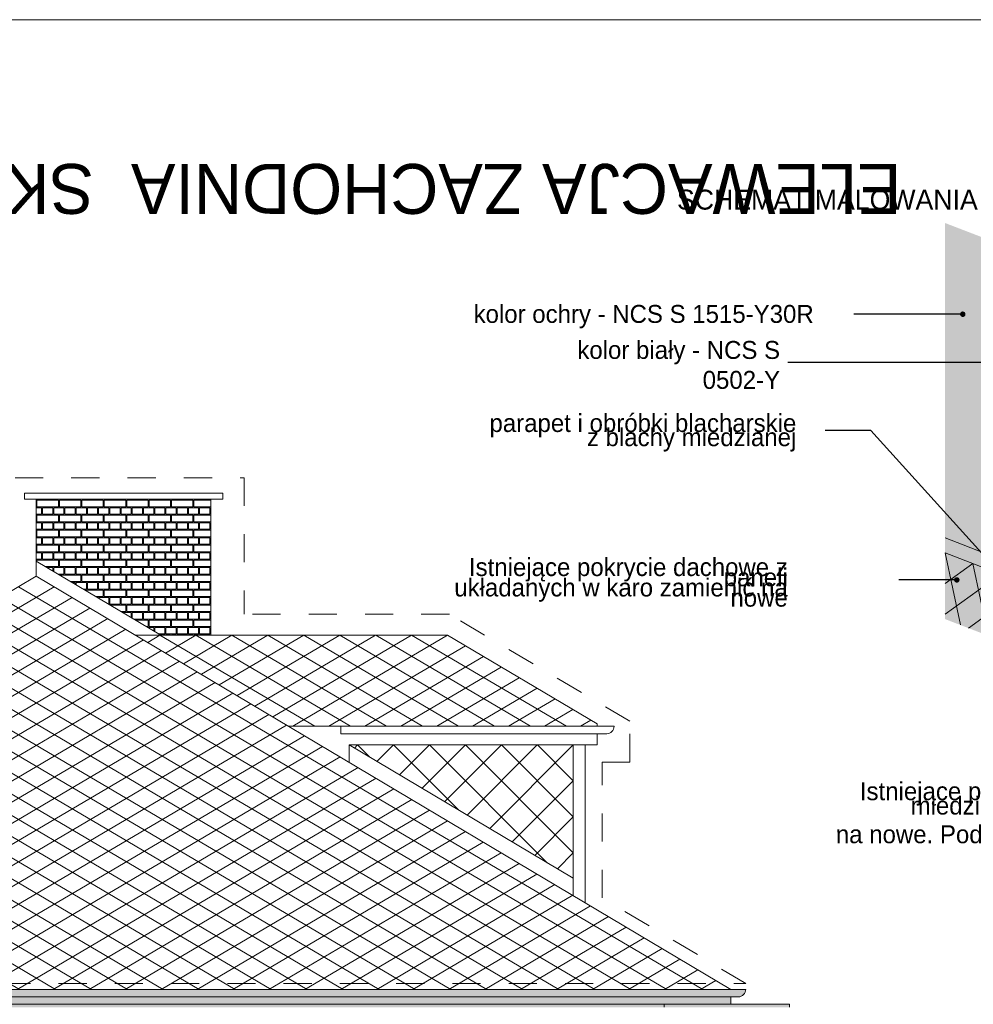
# Model space of a CAD drawing. Extents: x -396299 to -11759, y -15022 to 18278.
# Tile 5 of 205: x -380945 to -371381, y 7808 to 17678. Entities that reach past the tile are written whole.
import ezdxf

# ---------------------------------------------------------------- set-up
doc = ezdxf.new("R2010")
doc.units = 0
doc.header["$MEASUREMENT"] = 0
doc.linetypes.add('Dashed', pattern=[564.444447, 282.222223, -282.222223])
for name, color, linetype, lineweight, true_color in [('A-Opisy_Nr_Pióra__88', 7, 'Continuous', 20, 0xfd4435), ('Arch kolorystyka_Nr_Pióra__102', 7, 'Continuous', 13, 0xcccccc), ('Arch okna_Nr_Pióra__114', 7, 'Continuous', 13, 0xf1d696), ('arch wypelnienia_Nr_Pióra__2', 7, 'Continuous', 13, 0x7f7f7f)]:
    doc.layers.add(name, color=color, linetype=linetype, lineweight=lineweight, true_color=true_color)
for name, color, linetype, lineweight in [('Arch okna_Nr_Pióra__32', 34, 'Continuous', 15), ('Arch opisy_Nr_Pióra__1', 7, 'Continuous', 25), ('Arch opisy_Nr_Pióra__21', 7, 'Continuous', 13), ('ARCH TABELA_Nr_Pióra__21', 7, 'Continuous', 13), ('INWENT DACH_Nr_Pióra__21', 7, 'Continuous', 13), ('INWENT DACH_Nr_Pióra__5', 7, 'Continuous', 13), ('INWENT ODWODNIENIE_Nr_Pióra__5', 7, 'Continuous', 13), ('INWENT.ŚCIANY_Nr_Pióra__21', 7, 'Continuous', 13)]:
    doc.layers.add(name, color=color, linetype=linetype, lineweight=lineweight)
doc.styles.add('GENERATED_STYLE_3', font='txt')
doc.styles.add('GENERATED_STYLE_4', font='txt')
doc.dimstyles.new('GENERATED_STYLE__11', dxfattribs={"dimtxt": 0.18, "dimasz": 109.44, "dimexe": 0.18, "dimexo": 0.0625, "dimgap": 0.09, "dimtad": 0, "dimtih": 1, "dimtoh": 1, "dimdec": 4, "dimzin": 0, "dimdsep": 46, "dimcen": 0.09, "dimadec": 0, "dimazin": 0, "dimtfac": 1, "dimtdec": 4, "dimtmove": 0, "dimatfit": 3, "dimldrblk": 'ARROWHEAD_11', "dimfxl": 0, "dimtolj": 1, "dimtzin": 0, "dimarcsym": 0})

# ---------------------------------------------------------------- blocks, each defined once
blk = doc.blocks.new('*X40')
at = {"layer": 'Arch kolorystyka_Nr_Pióra__102', "linetype": 'Continuous'}
for p, q in [((-380556.9, 12860.6), (-380771.9, 12860.6)), ((-380771.9, 12795.6), (-380771.9, 12860.6)), ((-380556.9, 12795.6), (-380556.9, 12860.6)), ((-380331.9, 12860.6), (-380546.9, 12860.6)), ((-380546.9, 12795.6), (-380546.9, 12860.6)), ((-380331.9, 12795.6), (-380331.9, 12860.6)), ((-380106.9, 12860.6), (-380321.9, 12860.6)), ((-380321.9, 12795.6), (-380321.9, 12860.6)), ((-380106.9, 12795.6), (-380106.9, 12860.6)), ((-379881.9, 12860.6), (-380096.9, 12860.6)), ((-380096.9, 12795.6), (-380096.9, 12860.6)), ((-379881.9, 12795.6), (-379881.9, 12860.6)), ((-379656.9, 12860.6), (-379871.9, 12860.6)), ((-379871.9, 12795.6), (-379871.9, 12860.6)), ((-379656.9, 12795.6), (-379656.9, 12860.6)), ((-379431.9, 12860.6), (-379646.9, 12860.6)), ((-379646.9, 12795.6), (-379646.9, 12860.6)), ((-379431.9, 12795.6), (-379431.9, 12860.6)), ((-379206.9, 12860.6), (-379421.9, 12860.6)), ((-379421.9, 12795.6), (-379421.9, 12860.6)), ((-379206.9, 12795.6), (-379206.9, 12860.6)), ((-379028.1, 12860.6), (-379196.9, 12860.6)), ((-379196.9, 12795.6), (-379196.9, 12860.6)), ((-380778.1, 12785.6), (-380725.6, 12785.6)), ((-380771.9, 12795.6), (-380556.9, 12795.6)), ((-380725.6, 12785.6), (-380725.6, 12720.6)), ((-380715.6, 12785.6), (-380715.6, 12720.6)), ((-380715.6, 12785.6), (-380613.1, 12785.6)), ((-380613.1, 12785.6), (-380613.1, 12720.6)), ((-380603.1, 12785.6), (-380603.1, 12720.6)), ((-380603.1, 12785.6), (-380500.6, 12785.6)), ((-380546.9, 12795.6), (-380331.9, 12795.6)), ((-380500.6, 12785.6), (-380500.6, 12720.6)), ((-380490.6, 12785.6), (-380490.6, 12720.6)), ((-380490.6, 12785.6), (-380388.1, 12785.6)), ((-380388.1, 12785.6), (-380388.1, 12720.6)), ((-380378.1, 12785.6), (-380378.1, 12720.6)), ((-380378.1, 12785.6), (-380275.6, 12785.6)), ((-380321.9, 12795.6), (-380106.9, 12795.6)), ((-380275.6, 12785.6), (-380275.6, 12720.6)), ((-380265.6, 12785.6), (-380265.6, 12720.6)), ((-380265.6, 12785.6), (-380163.1, 12785.6)), ((-380163.1, 12785.6), (-380163.1, 12720.6)), ((-380153.1, 12785.6), (-380153.1, 12720.6)), ((-380153.1, 12785.6), (-380050.6, 12785.6)), ((-380096.9, 12795.6), (-379881.9, 12795.6)), ((-380050.6, 12785.6), (-380050.6, 12720.6)), ((-380040.6, 12785.6), (-380040.6, 12720.6)), ((-380040.6, 12785.6), (-379938.1, 12785.6)), ((-379938.1, 12785.6), (-379938.1, 12720.6)), ((-379928.1, 12785.6), (-379928.1, 12720.6)), ((-379928.1, 12785.6), (-379825.6, 12785.6)), ((-379871.9, 12795.6), (-379656.9, 12795.6)), ((-379825.6, 12785.6), (-379825.6, 12720.6)), ((-379815.6, 12785.6), (-379815.6, 12720.6)), ((-379815.6, 12785.6), (-379713.1, 12785.6)), ((-379713.1, 12785.6), (-379713.1, 12720.6)), ((-379703.1, 12785.6), (-379703.1, 12720.6)), ((-379703.1, 12785.6), (-379600.6, 12785.6)), ((-379646.9, 12795.6), (-379431.9, 12795.6)), ((-379600.6, 12785.6), (-379600.6, 12720.6)), ((-379590.6, 12785.6), (-379590.6, 12720.6)), ((-379590.6, 12785.6), (-379488.1, 12785.6)), ((-379488.1, 12785.6), (-379488.1, 12720.6)), ((-379478.1, 12785.6), (-379478.1, 12720.6)), ((-379478.1, 12785.6), (-379375.6, 12785.6)), ((-379421.9, 12795.6), (-379206.9, 12795.6)), ((-379375.6, 12785.6), (-379375.6, 12720.6)), ((-379365.6, 12785.6), (-379365.6, 12720.6)), ((-379365.6, 12785.6), (-379263.1, 12785.6)), ((-379263.1, 12785.6), (-379263.1, 12720.6)), ((-379253.1, 12785.6), (-379253.1, 12720.6)), ((-379253.1, 12785.6), (-379150.6, 12785.6)), ((-379196.9, 12795.6), (-379028.1, 12795.6)), ((-379150.6, 12785.6), (-379150.6, 12720.6)), ((-379140.6, 12785.6), (-379140.6, 12720.6)), ((-379140.6, 12785.6), (-379038.1, 12785.6)), ((-379038.1, 12785.6), (-379038.1, 12720.6)), ((-380778.1, 12720.6), (-380725.6, 12720.6)), ((-380778.1, 12635.6), (-380725.6, 12635.6)), ((-380556.9, 12710.6), (-380771.9, 12710.6)), ((-380771.9, 12645.6), (-380771.9, 12710.6)), ((-380771.9, 12645.6), (-380556.9, 12645.6)), ((-380725.6, 12635.6), (-380725.6, 12570.6)), ((-380715.6, 12720.6), (-380613.1, 12720.6)), ((-380715.6, 12635.6), (-380715.6, 12570.6)), ((-380715.6, 12635.6), (-380613.1, 12635.6)), ((-380613.1, 12635.6), (-380613.1, 12570.6)), ((-380603.1, 12720.6), (-380500.6, 12720.6)), ((-380603.1, 12635.6), (-380603.1, 12570.6)), ((-380603.1, 12635.6), (-380500.6, 12635.6)), ((-380556.9, 12645.6), (-380556.9, 12710.6)), ((-380331.9, 12710.6), (-380546.9, 12710.6)), ((-380546.9, 12645.6), (-380546.9, 12710.6)), ((-380546.9, 12645.6), (-380331.9, 12645.6)), ((-380500.6, 12635.6), (-380500.6, 12570.6)), ((-380490.6, 12720.6), (-380388.1, 12720.6)), ((-380490.6, 12635.6), (-380490.6, 12570.6)), ((-380490.6, 12635.6), (-380388.1, 12635.6)), ((-380388.1, 12635.6), (-380388.1, 12570.6)), ((-380378.1, 12720.6), (-380275.6, 12720.6)), ((-380378.1, 12635.6), (-380378.1, 12570.6)), ((-380378.1, 12635.6), (-380275.6, 12635.6)), ((-380331.9, 12645.6), (-380331.9, 12710.6)), ((-380106.9, 12710.6), (-380321.9, 12710.6)), ((-380321.9, 12645.6), (-380321.9, 12710.6)), ((-380321.9, 12645.6), (-380106.9, 12645.6)), ((-380275.6, 12635.6), (-380275.6, 12570.6)), ((-380265.6, 12720.6), (-380163.1, 12720.6)), ((-380265.6, 12635.6), (-380265.6, 12570.6)), ((-380265.6, 12635.6), (-380163.1, 12635.6)), ((-380163.1, 12635.6), (-380163.1, 12570.6)), ((-380153.1, 12720.6), (-380050.6, 12720.6)), ((-380153.1, 12635.6), (-380153.1, 12570.6)), ((-380153.1, 12635.6), (-380050.6, 12635.6)), ((-380106.9, 12645.6), (-380106.9, 12710.6)), ((-379881.9, 12710.6), (-380096.9, 12710.6)), ((-380096.9, 12645.6), (-380096.9, 12710.6)), ((-380096.9, 12645.6), (-379881.9, 12645.6)), ((-380050.6, 12635.6), (-380050.6, 12570.6)), ((-380040.6, 12720.6), (-379938.1, 12720.6)), ((-380040.6, 12635.6), (-380040.6, 12570.6)), ((-380040.6, 12635.6), (-379938.1, 12635.6)), ((-379938.1, 12635.6), (-379938.1, 12570.6)), ((-379928.1, 12720.6), (-379825.6, 12720.6)), ((-379928.1, 12635.6), (-379928.1, 12570.6)), ((-379928.1, 12635.6), (-379825.6, 12635.6)), ((-379881.9, 12645.6), (-379881.9, 12710.6)), ((-379656.9, 12710.6), (-379871.9, 12710.6)), ((-379871.9, 12645.6), (-379871.9, 12710.6)), ((-379871.9, 12645.6), (-379656.9, 12645.6)), ((-379825.6, 12635.6), (-379825.6, 12570.6)), ((-379815.6, 12720.6), (-379713.1, 12720.6)), ((-379815.6, 12635.6), (-379815.6, 12570.6)), ((-379815.6, 12635.6), (-379713.1, 12635.6)), ((-379713.1, 12635.6), (-379713.1, 12570.6)), ((-379703.1, 12720.6), (-379600.6, 12720.6)), ((-379703.1, 12635.6), (-379703.1, 12570.6)), ((-379703.1, 12635.6), (-379600.6, 12635.6)), ((-379656.9, 12645.6), (-379656.9, 12710.6)), ((-379431.9, 12710.6), (-379646.9, 12710.6)), ((-379646.9, 12645.6), (-379646.9, 12710.6)), ((-379646.9, 12645.6), (-379431.9, 12645.6)), ((-379600.6, 12635.6), (-379600.6, 12570.6)), ((-379590.6, 12720.6), (-379488.1, 12720.6)), ((-379590.6, 12635.6), (-379590.6, 12570.6)), ((-379590.6, 12635.6), (-379488.1, 12635.6)), ((-379488.1, 12635.6), (-379488.1, 12570.6)), ((-379478.1, 12720.6), (-379375.6, 12720.6)), ((-379478.1, 12635.6), (-379478.1, 12570.6)), ((-379478.1, 12635.6), (-379375.6, 12635.6)), ((-379431.9, 12645.6), (-379431.9, 12710.6)), ((-379206.9, 12710.6), (-379421.9, 12710.6)), ((-379421.9, 12645.6), (-379421.9, 12710.6)), ((-379421.9, 12645.6), (-379206.9, 12645.6)), ((-379375.6, 12635.6), (-379375.6, 12570.6)), ((-379365.6, 12720.6), (-379263.1, 12720.6)), ((-379365.6, 12635.6), (-379365.6, 12570.6)), ((-379365.6, 12635.6), (-379263.1, 12635.6)), ((-379263.1, 12635.6), (-379263.1, 12570.6)), ((-379253.1, 12720.6), (-379150.6, 12720.6)), ((-379253.1, 12635.6), (-379253.1, 12570.6)), ((-379253.1, 12635.6), (-379150.6, 12635.6)), ((-379206.9, 12645.6), (-379206.9, 12710.6)), ((-379028.1, 12710.6), (-379196.9, 12710.6)), ((-379196.9, 12645.6), (-379196.9, 12710.6)), ((-379196.9, 12645.6), (-379028.1, 12645.6)), ((-379150.6, 12635.6), (-379150.6, 12570.6)), ((-379140.6, 12720.6), (-379038.1, 12720.6)), ((-379140.6, 12635.6), (-379140.6, 12570.6)), ((-379140.6, 12635.6), (-379038.1, 12635.6)), ((-379038.1, 12635.6), (-379038.1, 12570.6)), ((-380778.1, 12570.6), (-380725.6, 12570.6)), ((-380556.9, 12560.6), (-380771.9, 12560.6)), ((-380771.9, 12495.6), (-380771.9, 12560.6)), ((-380715.6, 12570.6), (-380613.1, 12570.6)), ((-380603.1, 12570.6), (-380500.6, 12570.6)), ((-380556.9, 12495.6), (-380556.9, 12560.6)), ((-380331.9, 12560.6), (-380546.9, 12560.6)), ((-380546.9, 12495.6), (-380546.9, 12560.6)), ((-380490.6, 12570.6), (-380388.1, 12570.6)), ((-380378.1, 12570.6), (-380275.6, 12570.6)), ((-380331.9, 12495.6), (-380331.9, 12560.6)), ((-380106.9, 12560.6), (-380321.9, 12560.6)), ((-380321.9, 12495.6), (-380321.9, 12560.6)), ((-380265.6, 12570.6), (-380163.1, 12570.6)), ((-380153.1, 12570.6), (-380050.6, 12570.6)), ((-380106.9, 12495.6), (-380106.9, 12560.6)), ((-379881.9, 12560.6), (-380096.9, 12560.6)), ((-380096.9, 12495.6), (-380096.9, 12560.6)), ((-380040.6, 12570.6), (-379938.1, 12570.6)), ((-379928.1, 12570.6), (-379825.6, 12570.6)), ((-379881.9, 12495.6), (-379881.9, 12560.6)), ((-379656.9, 12560.6), (-379871.9, 12560.6)), ((-379871.9, 12495.6), (-379871.9, 12560.6)), ((-379815.6, 12570.6), (-379713.1, 12570.6)), ((-379703.1, 12570.6), (-379600.6, 12570.6)), ((-379656.9, 12495.6), (-379656.9, 12560.6)), ((-379431.9, 12560.6), (-379646.9, 12560.6)), ((-379646.9, 12495.6), (-379646.9, 12560.6)), ((-379590.6, 12570.6), (-379488.1, 12570.6)), ((-379478.1, 12570.6), (-379375.6, 12570.6)), ((-379431.9, 12495.6), (-379431.9, 12560.6)), ((-379206.9, 12560.6), (-379421.9, 12560.6)), ((-379421.9, 12495.6), (-379421.9, 12560.6)), ((-379365.6, 12570.6), (-379263.1, 12570.6)), ((-379253.1, 12570.6), (-379150.6, 12570.6)), ((-379206.9, 12495.6), (-379206.9, 12560.6)), ((-379028.1, 12560.6), (-379196.9, 12560.6)), ((-379196.9, 12495.6), (-379196.9, 12560.6)), ((-379140.6, 12570.6), (-379038.1, 12570.6)), ((-380778.1, 12485.6), (-380725.6, 12485.6)), ((-380771.9, 12495.6), (-380556.9, 12495.6)), ((-380725.6, 12485.6), (-380725.6, 12420.6)), ((-380715.6, 12485.6), (-380715.6, 12420.6)), ((-380715.6, 12485.6), (-380613.1, 12485.6)), ((-380613.1, 12485.6), (-380613.1, 12420.6)), ((-380603.1, 12485.6), (-380603.1, 12420.6)), ((-380603.1, 12485.6), (-380500.6, 12485.6)), ((-380546.9, 12495.6), (-380331.9, 12495.6)), ((-380500.6, 12485.6), (-380500.6, 12420.6)), ((-380490.6, 12485.6), (-380490.6, 12420.6)), ((-380490.6, 12485.6), (-380388.1, 12485.6)), ((-380388.1, 12485.6), (-380388.1, 12420.6)), ((-380378.1, 12485.6), (-380378.1, 12420.6)), ((-380378.1, 12485.6), (-380275.6, 12485.6)), ((-380321.9, 12495.6), (-380106.9, 12495.6)), ((-380275.6, 12485.6), (-380275.6, 12420.6)), ((-380265.6, 12485.6), (-380265.6, 12420.6)), ((-380265.6, 12485.6), (-380163.1, 12485.6)), ((-380163.1, 12485.6), (-380163.1, 12420.6)), ((-380153.1, 12485.6), (-380153.1, 12420.6)), ((-380153.1, 12485.6), (-380050.6, 12485.6)), ((-380096.9, 12495.6), (-379881.9, 12495.6)), ((-380050.6, 12485.6), (-380050.6, 12420.6)), ((-380040.6, 12485.6), (-380040.6, 12420.6)), ((-380040.6, 12485.6), (-379938.1, 12485.6)), ((-379938.1, 12485.6), (-379938.1, 12420.6)), ((-379928.1, 12485.6), (-379928.1, 12420.6)), ((-379928.1, 12485.6), (-379825.6, 12485.6)), ((-379871.9, 12495.6), (-379656.9, 12495.6)), ((-379825.6, 12485.6), (-379825.6, 12420.6)), ((-379815.6, 12485.6), (-379815.6, 12420.6)), ((-379815.6, 12485.6), (-379713.1, 12485.6)), ((-379713.1, 12485.6), (-379713.1, 12420.6)), ((-379703.1, 12485.6), (-379703.1, 12420.6)), ((-379703.1, 12485.6), (-379600.6, 12485.6)), ((-379646.9, 12495.6), (-379431.9, 12495.6)), ((-379600.6, 12485.6), (-379600.6, 12420.6)), ((-379590.6, 12485.6), (-379590.6, 12420.6)), ((-379590.6, 12485.6), (-379488.1, 12485.6)), ((-379488.1, 12485.6), (-379488.1, 12420.6)), ((-379478.1, 12485.6), (-379478.1, 12420.6)), ((-379478.1, 12485.6), (-379375.6, 12485.6)), ((-379421.9, 12495.6), (-379206.9, 12495.6)), ((-379375.6, 12485.6), (-379375.6, 12420.6)), ((-379365.6, 12485.6), (-379365.6, 12420.6)), ((-379365.6, 12485.6), (-379263.1, 12485.6)), ((-379263.1, 12485.6), (-379263.1, 12420.6)), ((-379253.1, 12485.6), (-379253.1, 12420.6)), ((-379253.1, 12485.6), (-379150.6, 12485.6)), ((-379196.9, 12495.6), (-379028.1, 12495.6)), ((-379150.6, 12485.6), (-379150.6, 12420.6)), ((-379140.6, 12485.6), (-379140.6, 12420.6)), ((-379140.6, 12485.6), (-379038.1, 12485.6)), ((-379038.1, 12485.6), (-379038.1, 12420.6)), ((-380778.1, 12420.6), (-380725.6, 12420.6)), ((-380556.9, 12410.6), (-380771.9, 12410.6)), ((-380771.9, 12345.6), (-380771.9, 12410.6)), ((-380771.9, 12345.6), (-380556.9, 12345.6)), ((-380715.6, 12420.6), (-380613.1, 12420.6)), ((-380603.1, 12420.6), (-380500.6, 12420.6)), ((-380556.9, 12345.6), (-380556.9, 12410.6)), ((-380331.9, 12410.6), (-380546.9, 12410.6)), ((-380546.9, 12345.6), (-380546.9, 12410.6)), ((-380546.9, 12345.6), (-380331.9, 12345.6)), ((-380490.6, 12420.6), (-380388.1, 12420.6)), ((-380378.1, 12420.6), (-380275.6, 12420.6)), ((-380331.9, 12345.6), (-380331.9, 12410.6)), ((-380106.9, 12410.6), (-380321.9, 12410.6)), ((-380321.9, 12345.6), (-380321.9, 12410.6)), ((-380321.9, 12345.6), (-380106.9, 12345.6)), ((-380265.6, 12420.6), (-380163.1, 12420.6)), ((-380153.1, 12420.6), (-380050.6, 12420.6)), ((-380106.9, 12345.6), (-380106.9, 12410.6)), ((-379881.9, 12410.6), (-380096.9, 12410.6)), ((-380096.9, 12345.6), (-380096.9, 12410.6)), ((-380096.9, 12345.6), (-379881.9, 12345.6)), ((-380040.6, 12420.6), (-379938.1, 12420.6)), ((-379928.1, 12420.6), (-379825.6, 12420.6)), ((-379881.9, 12345.6), (-379881.9, 12410.6)), ((-379656.9, 12410.6), (-379871.9, 12410.6)), ((-379871.9, 12345.6), (-379871.9, 12410.6)), ((-379871.9, 12345.6), (-379656.9, 12345.6)), ((-379815.6, 12420.6), (-379713.1, 12420.6)), ((-379703.1, 12420.6), (-379600.6, 12420.6)), ((-379656.9, 12345.6), (-379656.9, 12410.6)), ((-379431.9, 12410.6), (-379646.9, 12410.6)), ((-379646.9, 12345.6), (-379646.9, 12410.6)), ((-379646.9, 12345.6), (-379431.9, 12345.6)), ((-379590.6, 12420.6), (-379488.1, 12420.6)), ((-379478.1, 12420.6), (-379375.6, 12420.6)), ((-379431.9, 12345.6), (-379431.9, 12410.6)), ((-379206.9, 12410.6), (-379421.9, 12410.6)), ((-379421.9, 12345.6), (-379421.9, 12410.6)), ((-379421.9, 12345.6), (-379206.9, 12345.6)), ((-379365.6, 12420.6), (-379263.1, 12420.6)), ((-379253.1, 12420.6), (-379150.6, 12420.6)), ((-379206.9, 12345.6), (-379206.9, 12410.6)), ((-379028.1, 12410.6), (-379196.9, 12410.6)), ((-379196.9, 12345.6), (-379196.9, 12410.6)), ((-379196.9, 12345.6), (-379028.1, 12345.6)), ((-379140.6, 12420.6), (-379038.1, 12420.6)), ((-380778.1, 12335.6), (-380725.6, 12335.6)), ((-380778.1, 12270.6), (-380725.6, 12270.6)), ((-380556.9, 12260.6), (-380771.9, 12260.6)), ((-380771.9, 12246.9), (-380771.9, 12260.6)), ((-380725.6, 12335.6), (-380725.6, 12270.6)), ((-380715.6, 12335.6), (-380715.6, 12270.6)), ((-380715.6, 12335.6), (-380613.1, 12335.6)), ((-380715.6, 12270.6), (-380613.1, 12270.6)), ((-380613.1, 12335.6), (-380613.1, 12270.6)), ((-380603.1, 12335.6), (-380603.1, 12270.6)), ((-380603.1, 12335.6), (-380500.6, 12335.6)), ((-380603.1, 12270.6), (-380500.6, 12270.6)), ((-380556.9, 12195.6), (-380556.9, 12260.6)), ((-380331.9, 12260.6), (-380546.9, 12260.6)), ((-380546.9, 12195.6), (-380546.9, 12260.6)), ((-380500.6, 12335.6), (-380500.6, 12270.6)), ((-380490.6, 12335.6), (-380490.6, 12270.6)), ((-380490.6, 12335.6), (-380388.1, 12335.6)), ((-380490.6, 12270.6), (-380388.1, 12270.6)), ((-380388.1, 12335.6), (-380388.1, 12270.6)), ((-380378.1, 12335.6), (-380378.1, 12270.6)), ((-380378.1, 12335.6), (-380275.6, 12335.6)), ((-380378.1, 12270.6), (-380275.6, 12270.6)), ((-380331.9, 12195.6), (-380331.9, 12260.6)), ((-380106.9, 12260.6), (-380321.9, 12260.6)), ((-380321.9, 12195.6), (-380321.9, 12260.6)), ((-380275.6, 12335.6), (-380275.6, 12270.6)), ((-380265.6, 12335.6), (-380265.6, 12270.6)), ((-380265.6, 12335.6), (-380163.1, 12335.6)), ((-380265.6, 12270.6), (-380163.1, 12270.6)), ((-380163.1, 12335.6), (-380163.1, 12270.6)), ((-380153.1, 12335.6), (-380153.1, 12270.6)), ((-380153.1, 12335.6), (-380050.6, 12335.6)), ((-380153.1, 12270.6), (-380050.6, 12270.6)), ((-380106.9, 12195.6), (-380106.9, 12260.6)), ((-379881.9, 12260.6), (-380096.9, 12260.6)), ((-380096.9, 12195.6), (-380096.9, 12260.6)), ((-380050.6, 12335.6), (-380050.6, 12270.6)), ((-380040.6, 12335.6), (-380040.6, 12270.6)), ((-380040.6, 12335.6), (-379938.1, 12335.6)), ((-380040.6, 12270.6), (-379938.1, 12270.6)), ((-379938.1, 12335.6), (-379938.1, 12270.6)), ((-379928.1, 12335.6), (-379928.1, 12270.6)), ((-379928.1, 12335.6), (-379825.6, 12335.6)), ((-379928.1, 12270.6), (-379825.6, 12270.6)), ((-379881.9, 12195.6), (-379881.9, 12260.6)), ((-379656.9, 12260.6), (-379871.9, 12260.6)), ((-379871.9, 12195.6), (-379871.9, 12260.6)), ((-379825.6, 12335.6), (-379825.6, 12270.6)), ((-379815.6, 12335.6), (-379815.6, 12270.6)), ((-379815.6, 12335.6), (-379713.1, 12335.6)), ((-379815.6, 12270.6), (-379713.1, 12270.6)), ((-379713.1, 12335.6), (-379713.1, 12270.6)), ((-379703.1, 12335.6), (-379703.1, 12270.6)), ((-379703.1, 12335.6), (-379600.6, 12335.6)), ((-379703.1, 12270.6), (-379600.6, 12270.6)), ((-379656.9, 12195.6), (-379656.9, 12260.6)), ((-379431.9, 12260.6), (-379646.9, 12260.6)), ((-379646.9, 12195.6), (-379646.9, 12260.6)), ((-379600.6, 12335.6), (-379600.6, 12270.6)), ((-379590.6, 12335.6), (-379590.6, 12270.6)), ((-379590.6, 12335.6), (-379488.1, 12335.6)), ((-379590.6, 12270.6), (-379488.1, 12270.6)), ((-379488.1, 12335.6), (-379488.1, 12270.6)), ((-379478.1, 12335.6), (-379478.1, 12270.6)), ((-379478.1, 12335.6), (-379375.6, 12335.6)), ((-379478.1, 12270.6), (-379375.6, 12270.6)), ((-379431.9, 12195.6), (-379431.9, 12260.6)), ((-379206.9, 12260.6), (-379421.9, 12260.6)), ((-379421.9, 12195.6), (-379421.9, 12260.6)), ((-379375.6, 12335.6), (-379375.6, 12270.6)), ((-379365.6, 12335.6), (-379365.6, 12270.6)), ((-379365.6, 12335.6), (-379263.1, 12335.6)), ((-379365.6, 12270.6), (-379263.1, 12270.6)), ((-379263.1, 12335.6), (-379263.1, 12270.6)), ((-379253.1, 12335.6), (-379253.1, 12270.6)), ((-379253.1, 12335.6), (-379150.6, 12335.6)), ((-379253.1, 12270.6), (-379150.6, 12270.6)), ((-379206.9, 12195.6), (-379206.9, 12260.6)), ((-379028.1, 12260.6), (-379196.9, 12260.6)), ((-379196.9, 12195.6), (-379196.9, 12260.6)), ((-379150.6, 12335.6), (-379150.6, 12270.6)), ((-379140.6, 12335.6), (-379140.6, 12270.6)), ((-379140.6, 12335.6), (-379038.1, 12335.6)), ((-379140.6, 12270.6), (-379038.1, 12270.6)), ((-379038.1, 12335.6), (-379038.1, 12270.6)), ((-380685.7, 12195.6), (-380556.9, 12195.6)), ((-380668.8, 12185.6), (-380613.1, 12185.6)), ((-380613.1, 12185.6), (-380613.1, 12152.5)), ((-380603.1, 12185.6), (-380603.1, 12146.5)), ((-380603.1, 12185.6), (-380500.6, 12185.6)), ((-380546.9, 12195.6), (-380331.9, 12195.6)), ((-380500.6, 12185.6), (-380500.6, 12120.6)), ((-380490.6, 12185.6), (-380490.6, 12120.6)), ((-380490.6, 12185.6), (-380388.1, 12185.6)), ((-380388.1, 12185.6), (-380388.1, 12120.6)), ((-380378.1, 12185.6), (-380378.1, 12120.6)), ((-380378.1, 12185.6), (-380275.6, 12185.6)), ((-380321.9, 12195.6), (-380106.9, 12195.6)), ((-380275.6, 12185.6), (-380275.6, 12120.6)), ((-380265.6, 12185.6), (-380265.6, 12120.6)), ((-380265.6, 12185.6), (-380163.1, 12185.6)), ((-380163.1, 12185.6), (-380163.1, 12120.6)), ((-380153.1, 12185.6), (-380153.1, 12120.6)), ((-380153.1, 12185.6), (-380050.6, 12185.6)), ((-380096.9, 12195.6), (-379881.9, 12195.6)), ((-380050.6, 12185.6), (-380050.6, 12120.6)), ((-380040.6, 12185.6), (-380040.6, 12120.6)), ((-380040.6, 12185.6), (-379938.1, 12185.6)), ((-379938.1, 12185.6), (-379938.1, 12120.6)), ((-379928.1, 12185.6), (-379928.1, 12120.6)), ((-379928.1, 12185.6), (-379825.6, 12185.6)), ((-379871.9, 12195.6), (-379656.9, 12195.6)), ((-379825.6, 12185.6), (-379825.6, 12120.6)), ((-379815.6, 12185.6), (-379815.6, 12120.6)), ((-379815.6, 12185.6), (-379713.1, 12185.6)), ((-379713.1, 12185.6), (-379713.1, 12120.6)), ((-379703.1, 12185.6), (-379703.1, 12120.6)), ((-379703.1, 12185.6), (-379600.6, 12185.6)), ((-379646.9, 12195.6), (-379431.9, 12195.6)), ((-379600.6, 12185.6), (-379600.6, 12120.6)), ((-379590.6, 12185.6), (-379590.6, 12120.6)), ((-379590.6, 12185.6), (-379488.1, 12185.6)), ((-379488.1, 12185.6), (-379488.1, 12120.6)), ((-379478.1, 12185.6), (-379478.1, 12120.6)), ((-379478.1, 12185.6), (-379375.6, 12185.6)), ((-379421.9, 12195.6), (-379206.9, 12195.6)), ((-379375.6, 12185.6), (-379375.6, 12120.6)), ((-379365.6, 12185.6), (-379365.6, 12120.6)), ((-379365.6, 12185.6), (-379263.1, 12185.6)), ((-379263.1, 12185.6), (-379263.1, 12120.6)), ((-379253.1, 12185.6), (-379253.1, 12120.6)), ((-379253.1, 12185.6), (-379150.6, 12185.6)), ((-379196.9, 12195.6), (-379028.1, 12195.6)), ((-379150.6, 12185.6), (-379150.6, 12120.6)), ((-379140.6, 12185.6), (-379140.6, 12120.6)), ((-379140.6, 12185.6), (-379038.1, 12185.6)), ((-379038.1, 12185.6), (-379038.1, 12120.6)), ((-380559.6, 12120.6), (-380500.6, 12120.6)), ((-380331.9, 12110.6), (-380542.8, 12110.6)), ((-380490.6, 12120.6), (-380388.1, 12120.6)), ((-380433.5, 12045.6), (-380331.9, 12045.6)), ((-380378.1, 12120.6), (-380275.6, 12120.6)), ((-380331.9, 12045.6), (-380331.9, 12110.6)), ((-380106.9, 12110.6), (-380321.9, 12110.6)), ((-380321.9, 12045.6), (-380321.9, 12110.6)), ((-380321.9, 12045.6), (-380106.9, 12045.6)), ((-380265.6, 12120.6), (-380163.1, 12120.6)), ((-380153.1, 12120.6), (-380050.6, 12120.6)), ((-380106.9, 12045.6), (-380106.9, 12110.6)), ((-379881.9, 12110.6), (-380096.9, 12110.6)), ((-380096.9, 12045.6), (-380096.9, 12110.6)), ((-380096.9, 12045.6), (-379881.9, 12045.6)), ((-380040.6, 12120.6), (-379938.1, 12120.6)), ((-379928.1, 12120.6), (-379825.6, 12120.6)), ((-379881.9, 12045.6), (-379881.9, 12110.6)), ((-379656.9, 12110.6), (-379871.9, 12110.6)), ((-379871.9, 12045.6), (-379871.9, 12110.6)), ((-379871.9, 12045.6), (-379656.9, 12045.6)), ((-379815.6, 12120.6), (-379713.1, 12120.6)), ((-379703.1, 12120.6), (-379600.6, 12120.6)), ((-379656.9, 12045.6), (-379656.9, 12110.6)), ((-379431.9, 12110.6), (-379646.9, 12110.6)), ((-379646.9, 12045.6), (-379646.9, 12110.6)), ((-379646.9, 12045.6), (-379431.9, 12045.6)), ((-379590.6, 12120.6), (-379488.1, 12120.6)), ((-379478.1, 12120.6), (-379375.6, 12120.6)), ((-379431.9, 12045.6), (-379431.9, 12110.6)), ((-379206.9, 12110.6), (-379421.9, 12110.6)), ((-379421.9, 12045.6), (-379421.9, 12110.6)), ((-379421.9, 12045.6), (-379206.9, 12045.6)), ((-379365.6, 12120.6), (-379263.1, 12120.6)), ((-379253.1, 12120.6), (-379150.6, 12120.6)), ((-379206.9, 12045.6), (-379206.9, 12110.6)), ((-379028.1, 12110.6), (-379196.9, 12110.6)), ((-379196.9, 12045.6), (-379196.9, 12110.6)), ((-379196.9, 12045.6), (-379028.1, 12045.6)), ((-379140.6, 12120.6), (-379038.1, 12120.6)), ((-380416.7, 12035.6), (-380388.1, 12035.6)), ((-380388.1, 12035.6), (-380388.1, 12018.7)), ((-380378.1, 12035.6), (-380378.1, 12012.7)), ((-380378.1, 12035.6), (-380275.6, 12035.6)), ((-380307.4, 11970.6), (-380275.6, 11970.6)), ((-380106.9, 11960.6), (-380290.6, 11960.6)), ((-380275.6, 12035.6), (-380275.6, 11970.6)), ((-380265.6, 12035.6), (-380265.6, 11970.6)), ((-380265.6, 12035.6), (-380163.1, 12035.6)), ((-380265.6, 11970.6), (-380163.1, 11970.6)), ((-380163.1, 12035.6), (-380163.1, 11970.6)), ((-380153.1, 12035.6), (-380153.1, 11970.6)), ((-380153.1, 12035.6), (-380050.6, 12035.6)), ((-380153.1, 11970.6), (-380050.6, 11970.6)), ((-380106.9, 11895.6), (-380106.9, 11960.6)), ((-379881.9, 11960.6), (-380096.9, 11960.6)), ((-380096.9, 11895.6), (-380096.9, 11960.6)), ((-380050.6, 12035.6), (-380050.6, 11970.6)), ((-380040.6, 12035.6), (-380040.6, 11970.6)), ((-380040.6, 12035.6), (-379938.1, 12035.6)), ((-380040.6, 11970.6), (-379938.1, 11970.6)), ((-379938.1, 12035.6), (-379938.1, 11970.6)), ((-379928.1, 12035.6), (-379928.1, 11970.6)), ((-379928.1, 12035.6), (-379825.6, 12035.6)), ((-379928.1, 11970.6), (-379825.6, 11970.6)), ((-379881.9, 11895.6), (-379881.9, 11960.6)), ((-379656.9, 11960.6), (-379871.9, 11960.6)), ((-379871.9, 11895.6), (-379871.9, 11960.6)), ((-379825.6, 12035.6), (-379825.6, 11970.6)), ((-379815.6, 12035.6), (-379815.6, 11970.6)), ((-379815.6, 12035.6), (-379713.1, 12035.6)), ((-379815.6, 11970.6), (-379713.1, 11970.6)), ((-379713.1, 12035.6), (-379713.1, 11970.6)), ((-379703.1, 12035.6), (-379703.1, 11970.6)), ((-379703.1, 12035.6), (-379600.6, 12035.6)), ((-379703.1, 11970.6), (-379600.6, 11970.6)), ((-379656.9, 11895.6), (-379656.9, 11960.6)), ((-379431.9, 11960.6), (-379646.9, 11960.6)), ((-379646.9, 11895.6), (-379646.9, 11960.6)), ((-379600.6, 12035.6), (-379600.6, 11970.6)), ((-379590.6, 12035.6), (-379590.6, 11970.6)), ((-379590.6, 12035.6), (-379488.1, 12035.6)), ((-379590.6, 11970.6), (-379488.1, 11970.6)), ((-379488.1, 12035.6), (-379488.1, 11970.6)), ((-379478.1, 12035.6), (-379478.1, 11970.6)), ((-379478.1, 12035.6), (-379375.6, 12035.6)), ((-379478.1, 11970.6), (-379375.6, 11970.6)), ((-379431.9, 11895.6), (-379431.9, 11960.6)), ((-379206.9, 11960.6), (-379421.9, 11960.6)), ((-379421.9, 11895.6), (-379421.9, 11960.6)), ((-379375.6, 12035.6), (-379375.6, 11970.6)), ((-379365.6, 12035.6), (-379365.6, 11970.6)), ((-379365.6, 12035.6), (-379263.1, 12035.6)), ((-379365.6, 11970.6), (-379263.1, 11970.6)), ((-379263.1, 12035.6), (-379263.1, 11970.6)), ((-379253.1, 12035.6), (-379253.1, 11970.6)), ((-379253.1, 12035.6), (-379150.6, 12035.6)), ((-379253.1, 11970.6), (-379150.6, 11970.6)), ((-379206.9, 11895.6), (-379206.9, 11960.6)), ((-379028.1, 11960.6), (-379196.9, 11960.6)), ((-379196.9, 11895.6), (-379196.9, 11960.6)), ((-379150.6, 12035.6), (-379150.6, 11970.6)), ((-379140.6, 12035.6), (-379140.6, 11970.6)), ((-379140.6, 12035.6), (-379038.1, 12035.6)), ((-379140.6, 11970.6), (-379038.1, 11970.6)), ((-379038.1, 12035.6), (-379038.1, 11970.6)), ((-380181.3, 11895.6), (-380106.9, 11895.6)), ((-380164.5, 11885.6), (-380163.1, 11885.6)), ((-380163.1, 11885.6), (-380163.1, 11884.8)), ((-380153.1, 11885.6), (-380153.1, 11878.9)), ((-380153.1, 11885.6), (-380050.6, 11885.6)), ((-380096.9, 11895.6), (-379881.9, 11895.6)), ((-380050.6, 11885.6), (-380050.6, 11820.6)), ((-380040.6, 11885.6), (-380040.6, 11820.6)), ((-380040.6, 11885.6), (-379938.1, 11885.6)), ((-379938.1, 11885.6), (-379938.1, 11820.6)), ((-379928.1, 11885.6), (-379928.1, 11820.6)), ((-379928.1, 11885.6), (-379825.6, 11885.6)), ((-379871.9, 11895.6), (-379656.9, 11895.6)), ((-379825.6, 11885.6), (-379825.6, 11820.6)), ((-379815.6, 11885.6), (-379815.6, 11820.6)), ((-379815.6, 11885.6), (-379713.1, 11885.6)), ((-379713.1, 11885.6), (-379713.1, 11820.6)), ((-379703.1, 11885.6), (-379703.1, 11820.6)), ((-379703.1, 11885.6), (-379600.6, 11885.6)), ((-379646.9, 11895.6), (-379431.9, 11895.6)), ((-379600.6, 11885.6), (-379600.6, 11820.6)), ((-379590.6, 11885.6), (-379590.6, 11820.6)), ((-379590.6, 11885.6), (-379488.1, 11885.6)), ((-379488.1, 11885.6), (-379488.1, 11820.6)), ((-379478.1, 11885.6), (-379478.1, 11820.6)), ((-379478.1, 11885.6), (-379375.6, 11885.6)), ((-379421.9, 11895.6), (-379206.9, 11895.6)), ((-379375.6, 11885.6), (-379375.6, 11820.6)), ((-379365.6, 11885.6), (-379365.6, 11820.6)), ((-379365.6, 11885.6), (-379263.1, 11885.6)), ((-379263.1, 11885.6), (-379263.1, 11820.6)), ((-379253.1, 11885.6), (-379253.1, 11820.6)), ((-379253.1, 11885.6), (-379150.6, 11885.6)), ((-379196.9, 11895.6), (-379028.1, 11895.6)), ((-379150.6, 11885.6), (-379150.6, 11820.6)), ((-379140.6, 11885.6), (-379140.6, 11820.6)), ((-379140.6, 11885.6), (-379038.1, 11885.6)), ((-379038.1, 11885.6), (-379038.1, 11820.6)), ((-380055.2, 11820.6), (-380050.6, 11820.6)), ((-380040.6, 11820.6), (-379938.1, 11820.6)), ((-379881.9, 11810.6), (-380038.4, 11810.6)), ((-379929.2, 11745.6), (-379881.9, 11745.6)), ((-379928.1, 11820.6), (-379825.6, 11820.6)), ((-379881.9, 11745.6), (-379881.9, 11810.6)), ((-379656.9, 11810.6), (-379871.9, 11810.6)), ((-379871.9, 11745.6), (-379871.9, 11810.6)), ((-379871.9, 11745.6), (-379656.9, 11745.6)), ((-379815.6, 11820.6), (-379713.1, 11820.6)), ((-379703.1, 11820.6), (-379600.6, 11820.6)), ((-379656.9, 11745.6), (-379656.9, 11810.6)), ((-379431.9, 11810.6), (-379646.9, 11810.6)), ((-379646.9, 11745.6), (-379646.9, 11810.6)), ((-379646.9, 11745.6), (-379431.9, 11745.6)), ((-379590.6, 11820.6), (-379488.1, 11820.6)), ((-379478.1, 11820.6), (-379375.6, 11820.6)), ((-379431.9, 11745.6), (-379431.9, 11810.6)), ((-379206.9, 11810.6), (-379421.9, 11810.6)), ((-379421.9, 11745.6), (-379421.9, 11810.6)), ((-379421.9, 11745.6), (-379206.9, 11745.6)), ((-379365.6, 11820.6), (-379263.1, 11820.6)), ((-379253.1, 11820.6), (-379150.6, 11820.6)), ((-379206.9, 11745.6), (-379206.9, 11810.6)), ((-379028.1, 11810.6), (-379196.9, 11810.6)), ((-379196.9, 11745.6), (-379196.9, 11810.6)), ((-379196.9, 11745.6), (-379028.1, 11745.6)), ((-379140.6, 11820.6), (-379038.1, 11820.6)), ((-379912.3, 11735.6), (-379825.6, 11735.6)), ((-379825.6, 11735.6), (-379825.6, 11684.1)), ((-379815.6, 11735.6), (-379815.6, 11678.1)), ((-379815.6, 11735.6), (-379713.1, 11735.6)), ((-379803.1, 11670.6), (-379713.1, 11670.6)), ((-379656.9, 11660.6), (-379786.3, 11660.6)), ((-379713.1, 11735.6), (-379713.1, 11670.6)), ((-379703.1, 11735.6), (-379703.1, 11670.6)), ((-379703.1, 11735.6), (-379600.6, 11735.6)), ((-379703.1, 11670.6), (-379600.6, 11670.6)), ((-379656.9, 11595.6), (-379656.9, 11660.6)), ((-379431.9, 11660.6), (-379646.9, 11660.6)), ((-379646.9, 11595.6), (-379646.9, 11660.6)), ((-379600.6, 11735.6), (-379600.6, 11670.6)), ((-379590.6, 11735.6), (-379590.6, 11670.6)), ((-379590.6, 11735.6), (-379488.1, 11735.6)), ((-379590.6, 11670.6), (-379488.1, 11670.6)), ((-379488.1, 11735.6), (-379488.1, 11670.6)), ((-379478.1, 11735.6), (-379478.1, 11670.6)), ((-379478.1, 11735.6), (-379375.6, 11735.6)), ((-379478.1, 11670.6), (-379375.6, 11670.6)), ((-379431.9, 11595.6), (-379431.9, 11660.6)), ((-379206.9, 11660.6), (-379421.9, 11660.6)), ((-379421.9, 11595.6), (-379421.9, 11660.6)), ((-379375.6, 11735.6), (-379375.6, 11670.6)), ((-379365.6, 11735.6), (-379365.6, 11670.6)), ((-379365.6, 11735.6), (-379263.1, 11735.6)), ((-379365.6, 11670.6), (-379263.1, 11670.6)), ((-379263.1, 11735.6), (-379263.1, 11670.6)), ((-379253.1, 11735.6), (-379253.1, 11670.6)), ((-379253.1, 11735.6), (-379150.6, 11735.6)), ((-379253.1, 11670.6), (-379150.6, 11670.6)), ((-379206.9, 11595.6), (-379206.9, 11660.6)), ((-379028.1, 11660.6), (-379196.9, 11660.6)), ((-379196.9, 11595.6), (-379196.9, 11660.6)), ((-379150.6, 11735.6), (-379150.6, 11670.6)), ((-379140.6, 11735.6), (-379140.6, 11670.6)), ((-379140.6, 11735.6), (-379038.1, 11735.6)), ((-379140.6, 11670.6), (-379038.1, 11670.6)), ((-379038.1, 11735.6), (-379038.1, 11670.6)), ((-379677, 11595.6), (-379656.9, 11595.6)), ((-379660.2, 11585.6), (-379600.6, 11585.6)), ((-379646.9, 11595.6), (-379431.9, 11595.6)), ((-379600.6, 11585.6), (-379600.6, 11550.2)), ((-379590.6, 11585.6), (-379590.6, 11544.3)), ((-379590.6, 11585.6), (-379488.1, 11585.6)), ((-379488.1, 11585.6), (-379488.1, 11520.6)), ((-379478.1, 11585.6), (-379478.1, 11520.6)), ((-379478.1, 11585.6), (-379375.6, 11585.6)), ((-379421.9, 11595.6), (-379206.9, 11595.6)), ((-379375.6, 11585.6), (-379375.6, 11520.6)), ((-379365.6, 11585.6), (-379365.6, 11520.6)), ((-379365.6, 11585.6), (-379263.1, 11585.6)), ((-379263.1, 11585.6), (-379263.1, 11520.6)), ((-379253.1, 11585.6), (-379253.1, 11520.6)), ((-379253.1, 11585.6), (-379150.6, 11585.6)), ((-379196.9, 11595.6), (-379028.1, 11595.6)), ((-379150.6, 11585.6), (-379150.6, 11520.6)), ((-379140.6, 11585.6), (-379140.6, 11520.6)), ((-379140.6, 11585.6), (-379038.1, 11585.6)), ((-379038.1, 11585.6), (-379038.1, 11520.6)), ((-379550.9, 11520.6), (-379488.1, 11520.6)), ((-379431.9, 11510.6), (-379534.1, 11510.6)), ((-379478.1, 11520.6), (-379375.6, 11520.6)), ((-379431.9, 11508.2), (-379431.9, 11510.6)), ((-379206.9, 11510.6), (-379421.9, 11510.6)), ((-379421.9, 11508.2), (-379421.9, 11510.6)), ((-379365.6, 11520.6), (-379263.1, 11520.6)), ((-379253.1, 11520.6), (-379150.6, 11520.6)), ((-379206.9, 11508.2), (-379206.9, 11510.6)), ((-379028.1, 11510.6), (-379196.9, 11510.6)), ((-379196.9, 11508.2), (-379196.9, 11510.6)), ((-379140.6, 11520.6), (-379038.1, 11520.6))]:
    blk.add_line(p, q, dxfattribs=at)
blk = doc.blocks.new('Wypełnienie_20')
at = {"layer": 'Arch kolorystyka_Nr_Pióra__102', "linetype": 'Continuous'}
blk.add_blockref('*X40', (0, 0), dxfattribs=at)
blk = doc.blocks.new('ARROWHEAD_11')
at = {"color": 0, "linetype": 'Continuous', "lineweight": 0}
blk.add_line((0, 0), (-1, 0), dxfattribs=at)
at = {"color": 0, "linetype": 'Continuous', "lineweight": 0, "const_width": 0.25, "flags": 128}
blk.add_lwpolyline([(-0.125, 0, 1), (0.125, 0, 1)], format="xyb", close=True, dxfattribs=at)

msp = doc.modelspace()

# ---------------------------------------------------------------- hatches: boundary and pattern name
at = {"layer": 'Arch okna_Nr_Pióra__114', "linetype": 'Continuous', "lineweight": 0, "true_color": 0x786b4b}
msp.add_hatch(color=47, dxfattribs=at).paths.add_polyline_path([(-371663.9, 12483.2), (-371225.6, 12314.6), (-371225.6, 12352.1), (-371225.6, 12931.1), (-371225.6, 12968.6), (-371225.6, 13547.6), (-371225.6, 13585.1), (-371225.6, 14164.1), (-371225.6, 14201.6), (-371225.6, 14762.8), (-371225.6, 14780.6), (-371225.6, 14818.1), (-371225.6, 15471.4), (-371663.9, 15640)], flags=0)
at = {"layer": 'Arch okna_Nr_Pióra__32', "linetype": 'Continuous', "lineweight": 0, "true_color": 0x603000}
for points in [[(-371663.9, 12483.2), (-371663.9, 12333.2), (-371225.6, 12164.6), (-371225.6, 12235.3), (-371266.6, 12251), (-371266.6, 12296), (-371225.6, 12314.6)], [(-371663.9, 11669.4), (-369286.1, 10754.8), (-369286.1, 11418.6), (-371663.9, 12333.2)], [(-387818.1, 7957.6), (-387893.1, 7957.6, 0.411875), (-387818.1, 7883.2), (-387818.1, 7882.6), (-373738.1, 7882.6), (-373738.1, 7883.2, 0.411875), (-373663.1, 7957.6), (-373738.1, 7957.6)], [(-373223.1, 7778.2), (-388323.1, 7778.2), (-388323.1, 7808.2), (-373223.1, 7808.2)], [(-387743.1, 7808.2), (-373813.1, 7808.2), (-373813.1, 7882.6), (-387743.1, 7882.6)]]:
    msp.add_hatch(color=48, dxfattribs=at).paths.add_polyline_path(points, flags=0)
at = {"layer": 'arch wypelnienia_Nr_Pióra__2', "linetype": 'Continuous'}
h = msp.add_hatch(dxfattribs=at)
h.set_pattern_fill('Concrete_Block', color=256, style=0, pattern_type=2)
h.set_pattern_definition([(101.945, (-371663.93, 12333.19), (220.732, 160.251), []), (35.98, (-371663.93, 12333.19), (-56.457, 266.863), [])])
h.paths.add_polyline_path([(-369286.1, 11418.6), (-371663.9, 12333.2), (-371663.9, 11669.4), (-369286.1, 10754.8)], flags=0)
h = msp.add_hatch(dxfattribs=at)
h.set_pattern_fill('Concrete_Block', color=256, style=0, pattern_type=2)
h.set_pattern_definition([(30.4655, (-380778.12, 12100.65), (-180.3122, 106.066), []), (149.5345, (-380778.12, 12100.65), (180.3122, 106.066), [])])
h.paths.add_polyline_path([(-383823.1, 10289.4), (-387743.1, 7957.6), (-380778.1, 7957.6), (-373813.1, 7957.6), (-379281.9, 11210.6), (-380778.1, 12100.6), (-382274.3, 11210.6), (-383479, 10494), (-382763.1, 10494), (-382763.1, 10434), (-382883.1, 10434), (-382883.1, 8524), (-383823.1, 8524)], flags=0)
h.paths.add_polyline_path([(-384863.1, 9081.7), (-383923.1, 9081.7), (-383923.1, 9611.9), (-384863.1, 9611.9)], flags=0)
h = msp.add_hatch(dxfattribs=at)
h.set_pattern_fill('Concrete_Block', color=256, style=0, pattern_type=2)
h.set_pattern_definition([(30.4655, (-376653.62, 11508.18), (-180.312, 106.066), []), (149.5345, (-376653.62, 11508.18), (180.312, 106.066), [])])
h.paths.add_polyline_path([(-375153.1, 10618.2), (-376653.6, 11508.2), (-379782.1, 11508.2), (-378247.4, 10595.3), (-375153.1, 10595.3)], flags=0)
h = msp.add_hatch(dxfattribs=at)
h.set_pattern_fill('Concrete_Block', color=256, style=0, pattern_type=2)
h.set_pattern_definition([(45, (-375393.12, 10408.18), (-180.312, 180.312), []), (135, (-375393.12, 10408.18), (180.312, 180.312), [])])
h.paths.add_polyline_path([(-375393.1, 9072), (-375393.1, 10408.2), (-377639.5, 10408.2)], flags=0)

# ---------------------------------------------------------------- linework, layer by layer
at = {"layer": 'A-Opisy_Nr_Pióra__88', "linetype": 'Dashed'}
for p, q in [((-380991.8, 13086), (-378694.6, 13086)), ((-378694.6, 13086), (-378694.6, 11717.9)), ((-376634.7, 11717.9), (-378694.6, 11717.9)), ((-374825.9, 10645), (-376634.7, 11717.9)), ((-374825.9, 10235.7), (-374825.9, 10645)), ((-375103.9, 8874.6), (-375103.9, 10235.7)), ((-375103.9, 10235.7), (-374825.9, 10235.7)), ((-373663.1, 8017.6), (-375103.9, 8874.6)), ((-387893.1, 8017.6), (-373663.1, 8017.6))]:
    msp.add_line(p, q, dxfattribs=at)
at = {"layer": 'ARCH TABELA_Nr_Pióra__21', "linetype": 'Continuous'}
msp.add_line((-394021.9, 17678.4), (-352221.9, 17678.4), dxfattribs=at)
at = {"layer": 'INWENT DACH_Nr_Pióra__21', "linetype": 'Continuous'}
for p, q in [((-380898.1, 12930.6), (-380898.1, 12870.6)), ((-380898.1, 12930.6), (-378908.1, 12930.6)), ((-378908.1, 12930.6), (-378908.1, 12870.6)), ((-380898.1, 12870.6), (-378908.1, 12870.6)), ((-380778.1, 12870.6), (-380778.1, 12100.6)), ((-379028.1, 12870.6), (-379028.1, 11508.2)), ((-380778.1, 12250.6), (-379529.9, 11508.2)), ((-383479, 10494), (-380778.1, 12100.6)), ((-373813.1, 7957.6), (-380778.1, 12100.6)), ((-375393.1, 9072), (-377639.5, 10408.2)), ((-373813.1, 7882.6), (-373813.1, 7808.2))]:
    msp.add_line(p, q, dxfattribs=at)
at = {"layer": 'INWENT DACH_Nr_Pióra__5', "linetype": 'Continuous'}
for p, q in [((-376653.6, 11508.2), (-379782.1, 11508.2)), ((-375153.1, 10618.2), (-376653.6, 11508.2)), ((-377723.1, 10595.3), (-378247.4, 10595.3)), ((-375153.1, 10595.3), (-375153.1, 10618.2)), ((-375153.1, 10408.2), (-375153.1, 10520.3)), ((-375153.1, 10408.2), (-377639.5, 10408.2)), ((-377639.5, 10408.2), (-377639.5, 10233.6)), ((-375393.1, 10408.2), (-375393.1, 8897.4)), ((-375273.1, 10408.2), (-375273.1, 8826))]:
    msp.add_line(p, q, dxfattribs=at)
at = {"layer": 'INWENT ODWODNIENIE_Nr_Pióra__5', "linetype": 'Continuous'}
for p, q in [((-374983.1, 10595.3), (-377723.1, 10595.3)), ((-377723.1, 10520.3), (-377723.1, 10595.3)), ((-375058.1, 10520.3), (-377723.1, 10520.3)), ((-387893.1, 7957.6), (-380778.1, 7957.6)), ((-373663.1, 7957.6), (-380778.1, 7957.6)), ((-387818.1, 7882.6), (-380778.1, 7882.6)), ((-373738.1, 7882.6), (-380778.1, 7882.6))]:
    msp.add_line(p, q, dxfattribs=at)
for centre in [(-375058.1, 10595.9), (-373738.1, 7958.2)]:
    msp.add_arc(centre, 75, 270, 359.54221, dxfattribs=at)
at = {"layer": 'INWENT.ŚCIANY_Nr_Pióra__21', "linetype": 'Continuous'}
for p, q in [((-371225.6, 12314.6), (-371663.9, 12483.2)), ((-369286.1, 11418.6), (-371663.9, 12333.2)), ((-374483.1, 7808.2), (-387063.1, 7808.2)), ((-373223.1, 7808.2), (-374483.1, 7808.2)), ((-374483.1, 7778.2), (-374483.1, 7808.2)), ((-373223.1, 7778.2), (-373223.1, 7808.2))]:
    msp.add_line(p, q, dxfattribs=at)

# ---------------------------------------------------------------- block references
at = {"layer": 'Arch kolorystyka_Nr_Pióra__102', "linetype": 'Continuous'}
msp.add_blockref('Wypełnienie_20', (0, 0), dxfattribs=at)

# ---------------------------------------------------------------- texts
at = {"layer": 'Arch opisy_Nr_Pióra__1', "linetype": 'Continuous', "insert": (-372101.7, 15732.2), "char_height": 500, "attachment_point": 1, "rotation": 180, "style": 'GENERATED_STYLE_4'}
msp.add_mtext('{ELEWACJA ZACHODNIA  SKALA 1:100}', dxfattribs=at)
at = {"layer": 'Arch opisy_Nr_Pióra__1', "linetype": 'Continuous', "insert": (-367948.8, 15974.5), "char_height": 200, "width": 7288.4, "attachment_point": 3, "line_spacing_factor": 1.123707, "style": 'GENERATED_STYLE_3'}
msp.add_mtext('{SCHEMAT MALOWANIA WĘGARKÓW OKIENNYCH\\PIII piętro część wyższa}', dxfattribs=at)
at = {"layer": 'Arch opisy_Nr_Pióra__21', "linetype": 'Continuous', "char_height": 180, "attachment_point": 6, "style": 'GENERATED_STYLE_3'}
for s, insert, width in [('{kolor ochry - NCS S 1515-Y30R}', (-372981.9, 14701.8), 3303.523), ('{kolor biały - NCS S 0502-Y}', (-373319.2, 14216.5), 2586.92)]:
    msp.add_mtext(s, dxfattribs=dict(at, insert=insert, width=width))
for s, insert, width, line_spacing_factor in [('{parapet i obróbki blacharskie \\Pz blachy miedzianej}', (-373156.1, 13537.1), 2942.69, 0.47267), ('{Istniejące pokrycie dachowe z paneli\\Pukładanych w karo zamienić na nowe}', (-373241.8, 12036.6), 3683.02, 0.340663), ('{Istniejące pokrycie dachowe z paneli\\Pmiedzianych układanych w karo zamienić \\Pna nowe. Podkonstrukcja i deskowanie \\Pdrewniane NRO}', (-368612.1, 9655.5), 4155.68, 0.479467)]:
    msp.add_mtext(s, dxfattribs=dict(at, insert=insert, width=width, line_spacing_factor=line_spacing_factor))

# ---------------------------------------------------------------- leaders
at = {"layer": 'Arch opisy_Nr_Pióra__21', "linetype": 'Continuous', "annotation_type": 0, "has_hookline": 1, "hookline_direction": 1}
for points, text_width in [([(-371487, 14726), (-372580.7, 14726)], 2974.3), ([(-371130.6, 14240.7), (-373240.3, 14240.7)], 2580), ([(-371266.6, 12296), (-372407.6, 13561.3), (-372867.1, 13561.3)], 2725.7), ([(-371546.7, 12062.4), (-372126.8, 12062.4)], 2640), ([(-368276.2, 8430.6), (-368276.2, 9656), (-368507.2, 9656)], 4122.9)]:
    msp.add_leader(points, dimstyle='GENERATED_STYLE__11', dxfattribs=dict(at, text_width=text_width))

doc.saveas('drawing.dxf')
